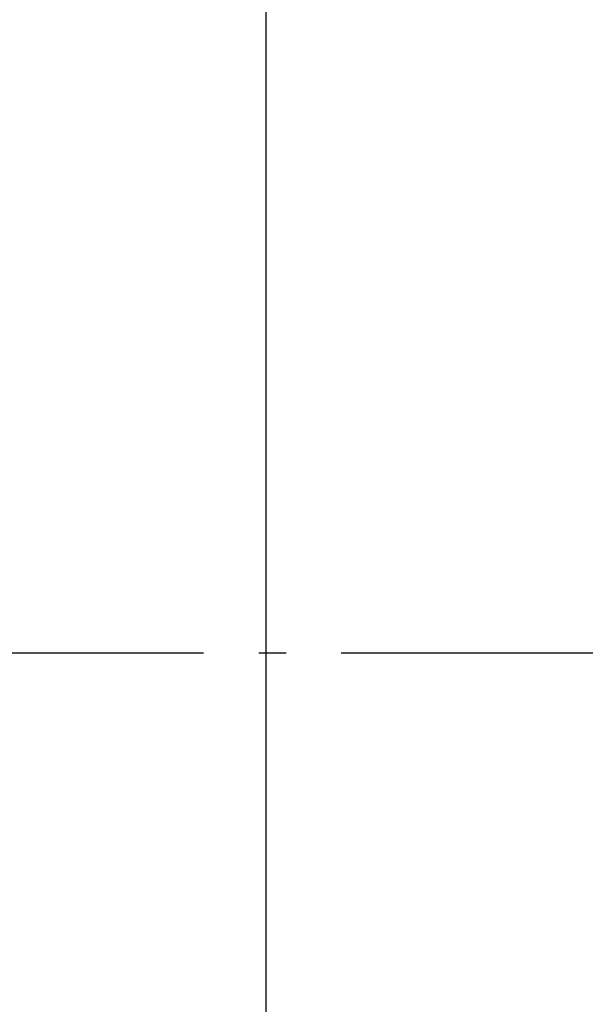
# Model space of a CAD drawing. Header units: millimetres. Extents: x -173281 to 144469, y -85977 to 83288.
# Tile 212 of 256: x -59094 to -58067, y -39654 to -37867. Entities that reach past the tile are written whole.
import ezdxf
from ezdxf.enums import TextEntityAlignment as Align

# ---------------------------------------------------------------- set-up
doc = ezdxf.new("R2010")
doc.units = ezdxf.units.MM
doc.header["$LTSCALE"] = 0.5
doc.header["$MEASUREMENT"] = 0
doc.linetypes.add('Akselinje', pattern=[1500, 1000, -200, 100, -200])
doc.linetypes.add('PLINE', pattern=[0])
doc.layers.add('82-- Modullinjer', color=7, linetype='Continuous')
doc.layers.add('tiltaksgrense', color=7, linetype='Continuous')
doc.styles.add('GENERATED_STYLE_2', font='arial.ttf')
doc.linetypes.add('Tiltaksgrense', pattern='A,0,[6,A-2607.111 Plan 1. etasje1.Shx,S=4.761905,R=0,X=0,Y=0],-1200,0', length=1200)

# ---------------------------------------------------------------- blocks, each defined once
blk = doc.blocks.new('Standard grid marker[178]', base_point=(20939.5, -39016.9))
at = {"layer": '82-- Modullinjer', "linetype": 'Akselinje'}
blk.add_line((20739.5, -39016.9), (-81321.3, -39016.9), dxfattribs=at)
at = {"layer": '82-- Modullinjer', "style": 'GENERATED_STYLE_2'}
for tag, p in [('AC_MarkerText_1_0', (21062, -39056.9)), ('AC_MarkerText_1_1', (-81898.8, -39056.9))]:
    blk.add_attdef(tag, text='', height=175, rotation=90, dxfattribs=at).set_placement(p, align=Align.TOP_CENTER)

msp = doc.modelspace()

# ---------------------------------------------------------------- linework, layer by layer
at = {"layer": 'tiltaksgrense', "linetype": 'Tiltaksgrense', "flags": 128}
msp.add_lwpolyline([(-55178.2, 5360.6), (-61363.2, 5360.6), (-61363.2, 4883.1), (-69171.4, 4883.1), (-69171.4, 5683.1), (-73578.2, 5683.1), (-73578.2, 6183.1), (-74668.2, 6183.1), (-74668.2, 5683.1), (-76568.2, 5683.1), (-76568.2, -11539.4), (-78159.8, -11539.4), (-78159.8, -15016.9), (-80827.2, -15016.9), (-80827.2, -20056.9), (-78159.8, -20056.9), (-78159.8, -23456.9), (-79618.2, -23456.9), (-79618.2, -25816.9), (-78459.8, -25816.9), (-78459.8, -28216.9), (-79618.2, -28216.9), (-79618.2, -30776.9), (-78618.2, -30776.9), (-78618.2, -46935.2), (-65073.2, -46935.2), (-65073.2, -49374.4), (-60100.5, -49374.4), (-60100.5, -43594.5), (-58646.7, -43594.5), (-58646.7, -35840.5), (-59912.9, -35840.5), (-59912.9, -25512.6), (-59928.6, -25512.6), (-59928.6, -1216.9), (-55178.2, -1216.9)], close=True, dxfattribs=at)

# ---------------------------------------------------------------- block references
at = {"layer": '82-- Modullinjer', "linetype": 'PLINE'}
msp.add_blockref('Standard grid marker[178]', (20939.5, -39016.9), dxfattribs=at)

doc.saveas('drawing.dxf')
